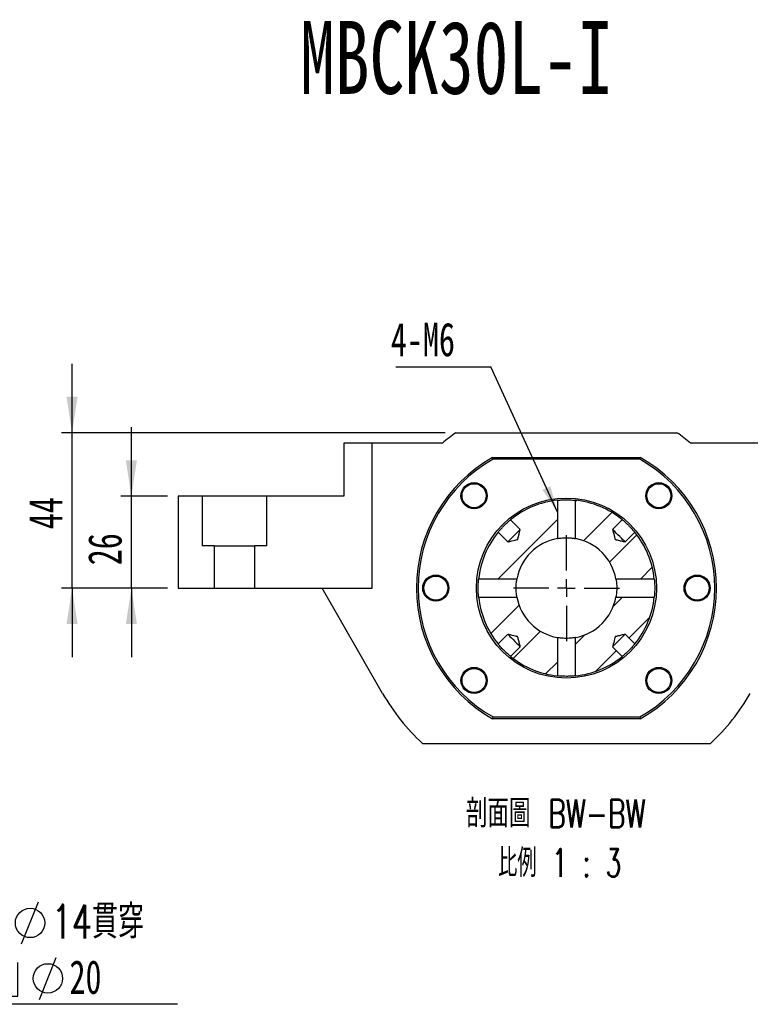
# Paper-space layout 'MBCK30L-I' of a CAD drawing. Header units: millimetres. Extents: x 19 to 332, y 6 to 190.
# Tile 3 of 5: x 101 to 170, y 97 to 190. Entities that reach past the tile are written whole.
import ezdxf

# ---------------------------------------------------------------- set-up
doc = ezdxf.new("R2010")
doc.units = ezdxf.units.MM
doc.layers.add('圖層0', color=7, linetype='Continuous')
doc.styles.add('SLDTEXTSTYLE0', font='TXT', dxfattribs={"width": 0.7})
doc.styles.add('SLDTEXTSTYLE1', font='TXT', dxfattribs={"width": 0.7, "bigfont": 'bigfont'})
doc.styles.add('SLDTEXTSTYLE3', font='TXT', dxfattribs={"width": 0.633333})
doc.styles.add('SLDTEXTSTYLE4', font='TXT', dxfattribs={"width": 0.625, "bigfont": 'bigfont'})
doc.dimstyles.new('SLDDIMSTYLE1', dxfattribs={"dimtxt": 0.18, "dimasz": 2.5, "dimexe": 0, "dimexo": 0.0625, "dimgap": 0, "dimtad": 0, "dimtih": 1, "dimtoh": 1, "dimdec": 0, "dimrnd": 1e-09, "dimzin": 0, "dimdsep": 46, "dimtxsty": 'Standard', "dimsah": 1, "dimcen": 0.09, "dimadec": 0, "dimazin": 0, "dimtfac": 2.5, "dimtdec": 0, "dimtofl": 0, "dimtmove": 0, "dimatfit": 3, "dimfxl": 0, "dimfrac": 2, "dimtolj": 1, "dimtzin": 0, "dimarcsym": 0})
doc.dimstyles.new('SLDDIMSTYLE4', dxfattribs={"dimtxt": 3.389974, "dimasz": 2.5, "dimexe": 0, "dimexo": 0.0625, "dimgap": 0.847493, "dimtad": 1, "dimlfac": 3, "dimrnd": 1e-09, "dimzin": 12, "dimdsep": 46, "dimtxsty": 'SLDTEXTSTYLE0', "dimsah": 1, "dimcen": 0.09, "dimadec": 0, "dimazin": 3, "dimtfac": 1, "dimtmove": 0, "dimatfit": 0, "dimfxl": 0, "dimfrac": 2, "dimtolj": 1, "dimtzin": 12, "dimarcsym": 0})

# ---------------------------------------------------------------- blocks, each defined once
blk = doc.blocks.new('SW_SYMBOL_HOLE_DIAM')
at = {"layer": '圖層0', "color": 0}
blk.add_line((300, 0), (700, 1000), dxfattribs=at)
blk.add_circle((500, 500), 350, dxfattribs=at)
blk = doc.blocks.new('SW_SYMBOL_HOLE_SPOT')
at = {"layer": '圖層0', "color": 0}
for p, q in [((0, 875), (0, 75)), ((1600, 75), (1600, 875)), ((0, 75), (1600, 75))]:
    blk.add_line(p, q, dxfattribs=at)
blk = doc.blocks.new('SW_NOTE_11')
at = {"layer": '圖層0', "color": 0}
blk.add_line((21.858, 0), (0, 0), dxfattribs=at)
at = {"layer": '圖層0', "color": 0, "xscale": 0.003964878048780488, "yscale": 0.003964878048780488, "zscale": 0.003964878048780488}
for name, p in [('SW_SYMBOL_HOLE_DIAM', (5.957, 5.698)), ('SW_SYMBOL_HOLE_SPOT', (0.442, 0.465)), ('SW_SYMBOL_HOLE_DIAM', (7.639, 0.465))]:
    blk.add_blockref(name, p, dxfattribs=at)
at = {"layer": '圖層0', "color": 0, "char_height": 3.175, "attachment_point": 1}
for s, insert, style in [('6 -', (0.442, 9.396), 'SLDTEXTSTYLE3'), ('14\\M+18AD1\\M+190FA', (9.979, 9.396), 'SLDTEXTSTYLE1'), ('20', (11.66, 4.163), 'SLDTEXTSTYLE0')]:
    blk.add_mtext(s, dxfattribs=dict(at, insert=insert, style=style))
blk = doc.blocks.new('_D_43')
at = {"layer": '圖層0', "color": 7}
for p, q in [((111.533, 144.95), (111.533, 151.469)), ((114.936, 144.95), (110.533, 144.95)), ((111.533, 136.283), (111.533, 144.95)), ((114.936, 136.283), (110.533, 136.283)), ((111.533, 136.283), (111.533, 129.764))]:
    blk.add_line(p, q, dxfattribs=at)
for points in [[(111.533, 144.95), (112.055, 148.34), (111.012, 148.34)], [(111.533, 136.283), (111.012, 132.893), (112.055, 132.893)]]:
    blk.add_solid(points, dxfattribs=at)
at = {"layer": '圖層0', "color": 7, "insert": (107.44, 138.435), "char_height": 3.175, "attachment_point": 1, "rotation": 90, "style": 'SLDTEXTSTYLE0'}
blk.add_mtext('26', dxfattribs=at)
blk = doc.blocks.new('_D_44')
at = {"layer": '圖層0', "color": 7}
for p, q in [((105.936, 150.95), (105.936, 157.469)), ((141.168, 150.95), (104.936, 150.95)), ((105.936, 136.283), (105.936, 150.95)), ((114.936, 136.283), (104.936, 136.283)), ((105.936, 136.283), (105.936, 129.764))]:
    blk.add_line(p, q, dxfattribs=at)
for points in [[(105.936, 150.95), (106.458, 154.34), (105.415, 154.34)], [(105.936, 136.283), (105.415, 132.893), (106.458, 132.893)]]:
    blk.add_solid(points, dxfattribs=at)
at = {"layer": '圖層0', "color": 7, "insert": (101.843, 141.843), "char_height": 3.175, "attachment_point": 1, "rotation": 90, "style": 'SLDTEXTSTYLE0'}
blk.add_mtext('44', dxfattribs=at)
blk = doc.blocks.new('SW_NOTE_12')
at = {"layer": '圖層0', "color": 0, "char_height": 2.64583, "attachment_point": 2}
for s, insert, style in [('\\M+19655\\M+196CA\\M+19AA4 BW-BW', (10.625, 3.411), 'SLDTEXTSTYLE1'), ('\\M+194E4\\M+197E1 1 : 3', (10.987, -1.257), 'SLDTEXTSTYLE4')]:
    blk.add_mtext(s, dxfattribs=dict(at, insert=insert, style=style))
blk = doc.blocks.new('SW_NOTE_13')
at = {"layer": '圖層0', "color": 0}
blk.add_line((-8.957, 0), (0, 0), dxfattribs=at)
at = {"layer": '圖層0', "color": 0, "insert": (-9.426, 4.163), "char_height": 3.175, "attachment_point": 1, "style": 'SLDTEXTSTYLE0'}
blk.add_mtext('4-M6', dxfattribs=at)
blk = doc.blocks.new('SW_CENTERMARKSYMBOL_25')
at = {"layer": '圖層0', "color": 0}
for p, q in [((0, 1.667), (0, 5)), ((-1.667, 0), (-5, 0)), ((0, 0), (-0.833, 0)), ((0, 0), (0, 0.833)), ((0, 0), (0, -0.833)), ((0, 0), (0.833, 0)), ((1.667, 0), (5, 0)), ((0, -1.667), (0, -5))]:
    blk.add_line(p, q, dxfattribs=at)

psp = doc.layouts.new('MBCK30L-I')

# ---------------------------------------------------------------- hatches: boundary and pattern name
at = {"linetype": 'Continuous', "lineweight": 18}
h = psp.add_hatch(dxfattribs=at)
h.set_pattern_fill('ANSI31', style=0)
edge = h.paths.add_edge_path(flags=0)
edge.add_spline(control_points=[(148.2424, 141.8223), (148.1684, 141.5254), (148.0944, 141.2286), (148.0204, 140.9317), (148.0183, 140.9232), (148.0162, 140.9147), (148.0141, 140.9062), (148.013, 140.9018), (148.0119, 140.8974), (148.0108, 140.8931), (148.0102, 140.8908), (148.0096, 140.8885), (148.0091, 140.8862), (148.0088, 140.8851), (148.0085, 140.8839), (148.0082, 140.8827), (148.008, 140.8821), (148.0078, 140.8815), (148.0077, 140.8809), (148.0076, 140.8806), (148.0075, 140.8802), (148.0074, 140.8799), (148.0073, 140.8798), (148.0072, 140.8796), (148.0071, 140.8794), (148.0071, 140.8793), (148.007, 140.8792), (148.0069, 140.8791), (148.0067, 140.879), (148.0065, 140.8789), (148.0063, 140.8789), (148.0055, 140.8785), (148.0046, 140.8783), (148.0037, 140.8781), (148.0001, 140.8772), (147.9965, 140.8763), (147.9929, 140.8754), (147.9785, 140.8718), (147.9642, 140.8682), (147.9498, 140.8646), (147.8924, 140.8503), (147.8349, 140.836), (147.7775, 140.8217), (147.5478, 140.7644), (147.318, 140.7071), (147.0883, 140.6498), (147.0802, 140.6478), (147.072, 140.6458), (147.0639, 140.6438)], knot_values=[0.0094106, 0.0094106, 0.0094106, 0.0094106, 0.012164, 0.012164, 0.012164, 0.0122429, 0.0122429, 0.0122429, 0.0122836, 0.0122836, 0.0122836, 0.0123047, 0.0123047, 0.0123047, 0.0123156, 0.0123156, 0.0123156, 0.0123213, 0.0123213, 0.0123213, 0.0123243, 0.0123243, 0.0123243, 0.012326, 0.012326, 0.012326, 0.0123272, 0.0123272, 0.0123272, 0.012329, 0.012329, 0.012329, 0.0123374, 0.0123374, 0.0123374, 0.0123708, 0.0123708, 0.0123708, 0.0125046, 0.0125046, 0.0125046, 0.0130397, 0.0130397, 0.0130397, 0.0151801, 0.0151801, 0.0151801, 0.0152556, 0.0152556, 0.0152556, 0.0152556], weights=[1, 1, 1, 1, 1, 1, 1, 1, 1, 1, 1, 1, 1, 1, 1, 1, 1, 1, 1, 1, 1, 1, 1, 1, 1, 1, 1, 1, 1, 1, 1, 1, 1, 1, 1, 1, 1, 1, 1, 1, 1, 1, 1, 1, 1, 1, 1, 1, 1], degree=3, periodic=0)
edge.add_line((147.0639, 140.6438), (146.1507, 141.557))
edge.add_arc((152.6029, 136.2833), 8.3333, 140.739169, 174.145651)
edge.add_line((144.3131, 137.1333), (147.9296, 137.1333))
edge.add_arc((152.6029, 136.2833), 4.75, 100.30845, 169.69155, ccw=False)
edge.add_line((151.7529, 140.9566), (151.7529, 144.5731))
edge.add_arc((152.6029, 136.2833), 8.3333, 95.854349, 129.260831)
edge.add_line((147.3292, 142.7355), (148.2424, 141.8223))
h = psp.add_hatch(dxfattribs=at)
h.set_pattern_fill('ANSI31', style=0)
edge = h.paths.add_edge_path(flags=0)
edge.add_spline(control_points=[(158.1419, 140.6438), (158.0842, 140.6582), (158.0264, 140.6726), (157.9687, 140.687), (157.8446, 140.7179), (157.7206, 140.7488), (157.5966, 140.7797), (157.5325, 140.7957), (157.4684, 140.8117), (157.4043, 140.8277), (157.3712, 140.8359), (157.3381, 140.8442), (157.3049, 140.8525), (157.2878, 140.8567), (157.2707, 140.861), (157.2536, 140.8653), (157.2447, 140.8675), (157.2359, 140.8697), (157.227, 140.8719), (157.2224, 140.873), (157.2179, 140.8742), (157.2133, 140.8753), (157.2109, 140.8759), (157.2086, 140.8765), (157.2062, 140.8771), (157.205, 140.8774), (157.2038, 140.8777), (157.2025, 140.878), (157.2019, 140.8782), (157.2013, 140.8783), (157.2006, 140.8785), (157.2003, 140.8786), (157.2, 140.8787), (157.1996, 140.8788), (157.1995, 140.8789), (157.1993, 140.879), (157.1991, 140.8791), (157.199, 140.8791), (157.1989, 140.8792), (157.1988, 140.8793), (157.1987, 140.8795), (157.1986, 140.8796), (157.1985, 140.8798), (157.1982, 140.8806), (157.198, 140.8815), (157.1978, 140.8823), (157.197, 140.8856), (157.1962, 140.8889), (157.1953, 140.8922), (157.192, 140.9055), (157.1887, 140.9187), (157.1854, 140.932), (157.1722, 140.9849), (157.159, 141.0379), (157.1458, 141.0909), (157.0929, 141.3029), (157.0401, 141.5148), (156.9872, 141.7268), (156.9793, 141.7586), (156.9714, 141.7904), (156.9634, 141.8223)], knot_values=[0.001662, 0.001662, 0.001662, 0.001662, 0.0021977, 0.0021977, 0.0021977, 0.0033481, 0.0033481, 0.0033481, 0.0039427, 0.0039427, 0.0039427, 0.0042499, 0.0042499, 0.0042499, 0.0044087, 0.0044087, 0.0044087, 0.0044908, 0.0044908, 0.0044908, 0.0045332, 0.0045332, 0.0045332, 0.0045552, 0.0045552, 0.0045552, 0.0045665, 0.0045665, 0.0045665, 0.0045724, 0.0045724, 0.0045724, 0.0045755, 0.0045755, 0.0045755, 0.0045773, 0.0045773, 0.0045773, 0.0045785, 0.0045785, 0.0045785, 0.0045802, 0.0045802, 0.0045802, 0.004588, 0.004588, 0.004588, 0.0046188, 0.0046188, 0.0046188, 0.0047422, 0.0047422, 0.0047422, 0.005236, 0.005236, 0.005236, 0.0072108, 0.0072108, 0.0072108, 0.0075074, 0.0075074, 0.0075074, 0.0075074], weights=[1, 1, 1, 1, 1, 1, 1, 1, 1, 1, 1, 1, 1, 1, 1, 1, 1, 1, 1, 1, 1, 1, 1, 1, 1, 1, 1, 1, 1, 1, 1, 1, 1, 1, 1, 1, 1, 1, 1, 1, 1, 1, 1, 1, 1, 1, 1, 1, 1, 1, 1, 1, 1, 1, 1, 1, 1, 1, 1, 1, 1], degree=3, periodic=0)
edge.add_line((156.9634, 141.8223), (157.8767, 142.7355))
edge.add_arc((152.6029, 136.2833), 8.3333, 50.739169, 84.145651)
edge.add_line((153.4529, 144.5731), (153.4529, 140.9566))
edge.add_arc((152.6029, 136.2833), 4.75, 10.30845, 79.69155, ccw=False)
edge.add_line((157.2763, 137.1333), (160.8928, 137.1333))
edge.add_arc((152.6029, 136.2833), 8.3333, 5.854349, 39.260831)
edge.add_line((159.0552, 141.557), (158.1419, 140.6438))
h = psp.add_hatch(dxfattribs=at)
h.set_pattern_fill('ANSI31', style=0)
edge = h.paths.add_edge_path(flags=0)
edge.add_line((148.2424, 130.7443), (147.3292, 129.831))
edge.add_arc((152.6029, 136.2833), 8.3333, 230.739169, 264.145651)
edge.add_line((151.7529, 127.9934), (151.7529, 131.6099))
edge.add_arc((152.6029, 136.2833), 4.75, 190.30845, 259.69155, ccw=False)
edge.add_line((147.9296, 135.4333), (144.3131, 135.4333))
edge.add_arc((152.6029, 136.2833), 8.3333, 185.854349, 219.260831)
edge.add_line((146.1507, 131.0095), (147.0639, 131.9228))
edge.add_spline(control_points=[(147.0639, 131.9228), (147.0958, 131.9148), (147.1276, 131.9069), (147.1594, 131.899), (147.3714, 131.8461), (147.5833, 131.7933), (147.7953, 131.7404), (147.8483, 131.7272), (147.9013, 131.714), (147.9542, 131.7008), (147.9675, 131.6975), (147.9807, 131.6942), (147.994, 131.6909), (147.9973, 131.6901), (148.0006, 131.6892), (148.0039, 131.6884), (148.0047, 131.6882), (148.0056, 131.688), (148.0064, 131.6877), (148.0066, 131.6876), (148.0067, 131.6875), (148.0069, 131.6874), (148.007, 131.6873), (148.0071, 131.6872), (148.0072, 131.6871), (148.0073, 131.6869), (148.0073, 131.6867), (148.0074, 131.6866), (148.0075, 131.6862), (148.0076, 131.6859), (148.0077, 131.6856), (148.0079, 131.6849), (148.008, 131.6843), (148.0082, 131.6837), (148.0085, 131.6824), (148.0088, 131.6812), (148.0091, 131.68), (148.0097, 131.6776), (148.0103, 131.6753), (148.0109, 131.6729), (148.012, 131.6683), (148.0132, 131.6638), (148.0143, 131.6592), (148.0165, 131.6503), (148.0187, 131.6415), (148.0209, 131.6326), (148.0252, 131.6155), (148.0295, 131.5984), (148.0338, 131.5813), (148.042, 131.5482), (148.0503, 131.515), (148.0585, 131.4819), (148.0745, 131.4178), (148.0905, 131.3537), (148.1065, 131.2896), (148.1374, 131.1656), (148.1683, 131.0416), (148.1992, 130.9175), (148.2136, 130.8598), (148.228, 130.802), (148.2424, 130.7443)], knot_values=[0.0075688, 0.0075688, 0.0075688, 0.0075688, 0.007864, 0.007864, 0.007864, 0.00983, 0.00983, 0.00983, 0.0103215, 0.0103215, 0.0103215, 0.0104444, 0.0104444, 0.0104444, 0.0104751, 0.0104751, 0.0104751, 0.0104828, 0.0104828, 0.0104828, 0.0104845, 0.0104845, 0.0104845, 0.0104857, 0.0104857, 0.0104857, 0.0104874, 0.0104874, 0.0104874, 0.0104905, 0.0104905, 0.0104905, 0.0104964, 0.0104964, 0.0104964, 0.0105077, 0.0105077, 0.0105077, 0.0105296, 0.0105296, 0.0105296, 0.0105718, 0.0105718, 0.0105718, 0.0106535, 0.0106535, 0.0106535, 0.0108116, 0.0108116, 0.0108116, 0.0111175, 0.0111175, 0.0111175, 0.0117093, 0.0117093, 0.0117093, 0.0128546, 0.0128546, 0.0128546, 0.0133879, 0.0133879, 0.0133879, 0.0133879], weights=[1, 1, 1, 1, 1, 1, 1, 1, 1, 1, 1, 1, 1, 1, 1, 1, 1, 1, 1, 1, 1, 1, 1, 1, 1, 1, 1, 1, 1, 1, 1, 1, 1, 1, 1, 1, 1, 1, 1, 1, 1, 1, 1, 1, 1, 1, 1, 1, 1, 1, 1, 1, 1, 1, 1, 1, 1, 1, 1, 1, 1], degree=3, periodic=0)
h = psp.add_hatch(dxfattribs=at)
h.set_pattern_fill('ANSI31', style=0)
edge = h.paths.add_edge_path(flags=0)
edge.add_line((157.8767, 129.831), (156.9634, 130.7443))
edge.add_spline(control_points=[(156.9634, 130.7443), (156.9714, 130.7761), (156.9793, 130.8079), (156.9872, 130.8397), (157.0401, 131.0517), (157.0929, 131.2637), (157.1458, 131.4756), (157.159, 131.5286), (157.1722, 131.5816), (157.1854, 131.6346), (157.1887, 131.6478), (157.192, 131.6611), (157.1953, 131.6743), (157.1962, 131.6776), (157.197, 131.6809), (157.1978, 131.6842), (157.198, 131.6851), (157.1982, 131.6859), (157.1985, 131.6867), (157.1986, 131.6869), (157.1987, 131.6871), (157.1988, 131.6872), (157.1989, 131.6873), (157.199, 131.6874), (157.1991, 131.6875), (157.1993, 131.6876), (157.1995, 131.6877), (157.1996, 131.6877), (157.2, 131.6878), (157.2003, 131.6879), (157.2006, 131.688), (157.2013, 131.6882), (157.2019, 131.6884), (157.2025, 131.6885), (157.2038, 131.6888), (157.205, 131.6891), (157.2062, 131.6895), (157.2086, 131.69), (157.2109, 131.6906), (157.2133, 131.6912), (157.2179, 131.6924), (157.2224, 131.6935), (157.227, 131.6947), (157.2359, 131.6969), (157.2447, 131.6991), (157.2536, 131.7013), (157.2707, 131.7055), (157.2878, 131.7098), (157.3049, 131.7141), (157.3381, 131.7223), (157.3712, 131.7306), (157.4043, 131.7389), (157.4684, 131.7548), (157.5325, 131.7708), (157.5966, 131.7868), (157.7206, 131.8177), (157.8446, 131.8487), (157.9687, 131.8796), (158.0264, 131.894), (158.0842, 131.9084), (158.1419, 131.9228)], knot_values=[0.0075688, 0.0075688, 0.0075688, 0.0075688, 0.007864, 0.007864, 0.007864, 0.00983, 0.00983, 0.00983, 0.0103215, 0.0103215, 0.0103215, 0.0104444, 0.0104444, 0.0104444, 0.0104751, 0.0104751, 0.0104751, 0.0104828, 0.0104828, 0.0104828, 0.0104845, 0.0104845, 0.0104845, 0.0104857, 0.0104857, 0.0104857, 0.0104874, 0.0104874, 0.0104874, 0.0104905, 0.0104905, 0.0104905, 0.0104964, 0.0104964, 0.0104964, 0.0105077, 0.0105077, 0.0105077, 0.0105296, 0.0105296, 0.0105296, 0.0105718, 0.0105718, 0.0105718, 0.0106535, 0.0106535, 0.0106535, 0.0108116, 0.0108116, 0.0108116, 0.0111175, 0.0111175, 0.0111175, 0.0117093, 0.0117093, 0.0117093, 0.0128546, 0.0128546, 0.0128546, 0.0133879, 0.0133879, 0.0133879, 0.0133879], weights=[1, 1, 1, 1, 1, 1, 1, 1, 1, 1, 1, 1, 1, 1, 1, 1, 1, 1, 1, 1, 1, 1, 1, 1, 1, 1, 1, 1, 1, 1, 1, 1, 1, 1, 1, 1, 1, 1, 1, 1, 1, 1, 1, 1, 1, 1, 1, 1, 1, 1, 1, 1, 1, 1, 1, 1, 1, 1, 1, 1, 1], degree=3, periodic=0)
edge.add_line((158.1419, 131.9228), (159.0552, 131.0095))
edge.add_arc((152.6029, 136.2833), 8.3333, 320.739169, 354.145651)
edge.add_line((160.8928, 135.4333), (157.2763, 135.4333))
edge.add_arc((152.6029, 136.2833), 4.75, 280.30845, 349.69155, ccw=False)
edge.add_line((153.4529, 131.6099), (153.4529, 127.9934))
edge.add_arc((152.6029, 136.2833), 8.3333, 275.854349, 309.260831)

# ---------------------------------------------------------------- linework, layer by layer
at = {"color": 7, "linetype": 'Continuous', "lineweight": 25}
for p, q in [((142.168, 150.9499), (163.0379, 150.9499)), ((131.6029, 149.9499), (131.6029, 144.9499)), ((134.2696, 149.9499), (131.6029, 149.9499)), ((134.2696, 136.2833), (134.2696, 149.9499)), ((140.8888, 149.9499), (134.2696, 149.9499)), ((170.9363, 149.9499), (164.3171, 149.9499)), ((145.6328, 148.6166), (145.6767, 148.4499)), ((145.6328, 148.6166), (159.5731, 148.6166)), ((159.5291, 148.4499), (145.6767, 148.4499)), ((159.5291, 148.4499), (159.5731, 148.6166)), ((115.9363, 144.9499), (115.9363, 136.2833)), ((118.2143, 144.9499), (115.9363, 144.9499)), ((118.2143, 144.9499), (118.2143, 140.2833)), ((124.3249, 144.9499), (118.2143, 144.9499)), ((124.3249, 140.2833), (124.3249, 144.9499)), ((131.6029, 144.9499), (124.3249, 144.9499)), ((151.7529, 144.5731), (151.7529, 140.9566)), ((153.4529, 140.9566), (153.4529, 144.5731)), ((148.2424, 141.8223), (147.3292, 142.7355)), ((157.8767, 142.7355), (156.9634, 141.8223)), ((146.1507, 141.557), (147.0639, 140.6438)), ((158.1419, 140.6438), (159.0552, 141.557)), ((119.3543, 140.2833), (118.2143, 140.2833)), ((119.3543, 140.2833), (119.3543, 136.2833)), ((119.3543, 140.2833), (123.1849, 140.2833)), ((123.1849, 136.2833), (123.1849, 140.2833)), ((124.3249, 140.2833), (123.1849, 140.2833)), ((147.9296, 137.1333), (144.3131, 137.1333)), ((160.8928, 137.1333), (157.2763, 137.1333)), ((115.9363, 136.2833), (119.3543, 136.2833)), ((119.3543, 136.2833), (123.1849, 136.2833)), ((123.1849, 136.2833), (134.2696, 136.2833)), ((135.2471, 126.3447), (129.5559, 136.2833)), ((144.3131, 135.4333), (147.9296, 135.4333)), ((157.2763, 135.4333), (160.8928, 135.4333)), ((147.0639, 131.9228), (146.1507, 131.0095)), ((151.7529, 131.6099), (151.7529, 127.9934)), ((153.4529, 127.9934), (153.4529, 131.6099)), ((159.0552, 131.0095), (158.1419, 131.9228)), ((147.3292, 129.831), (148.2424, 130.7443)), ((156.9634, 130.7443), (157.8767, 129.831)), ((145.6328, 123.9499), (145.6767, 124.1166)), ((159.5731, 123.9499), (145.6328, 123.9499)), ((145.6767, 124.1166), (159.5291, 124.1166)), ((159.5291, 124.1166), (159.5731, 123.9499)), ((139.0056, 121.6166), (166.2003, 121.6166))]:
    psp.add_line(p, q, dxfattribs=at)
at = {"color": 7, "linetype": 'Continuous', "lineweight": 25, "flags": 128}
for points in [[(148.2424, 141.8223), (148.2185, 141.7983), (148.1487, 141.7286), (148.0389, 141.6187), (147.8979, 141.4777), (147.737, 141.3168), (147.5694, 141.1492), (147.4085, 140.9883), (147.2675, 140.8473), (147.1576, 140.7375), (147.0879, 140.6677), (147.0639, 140.6438)], [(158.1419, 140.6438), (158.118, 140.6677), (158.0482, 140.7375), (157.9384, 140.8473), (157.7974, 140.9883), (157.6365, 141.1492), (157.4689, 141.3168), (157.308, 141.4777), (157.167, 141.6187), (157.0571, 141.7286), (156.9874, 141.7983), (156.9634, 141.8223)], [(147.0639, 131.9228), (147.0879, 131.8988), (147.1576, 131.8291), (147.2675, 131.7192), (147.4085, 131.5782), (147.5694, 131.4173), (147.737, 131.2497), (147.8979, 131.0888), (148.0389, 130.9478), (148.1487, 130.838), (148.2185, 130.7682), (148.2424, 130.7443)], [(156.9634, 130.7443), (156.9874, 130.7682), (157.0571, 130.838), (157.167, 130.9478), (157.308, 131.0888), (157.4689, 131.2497), (157.6365, 131.4173), (157.7974, 131.5782), (157.9384, 131.7192), (158.0482, 131.8291), (158.118, 131.8988), (158.1419, 131.9228)]]:
    psp.add_lwpolyline(points, dxfattribs=at)
at = {"color": 7, "linetype": 'Continuous', "lineweight": 25}
for centre, radius in [((143.882, 145.0043), 1.2333), ((143.882, 145.0043), 1.1333), ((161.3239, 145.0043), 1.2333), ((161.3239, 145.0043), 1.1333), ((152.6029, 136.2833), 8.5), ((140.2696, 136.2833), 1.2333), ((140.2696, 136.2833), 1.1333), ((164.9363, 136.2833), 1.2333), ((164.9363, 136.2833), 1.1333), ((143.882, 127.5623), 1.2333), ((143.882, 127.5623), 1.1333), ((161.3239, 127.5623), 1.2333), ((161.3239, 127.5623), 1.1333)]:
    psp.add_circle(centre, radius, dxfattribs=at)
for radius, start, end in [(18, 125.430945, 130.601061), (18, 49.398939, 54.569055), (14.1667, 119.472932, 240.527068), (14, 119.651845, 240.348155), (14, 299.651845, 60.348155), (14.1667, 299.472932, 60.527068), (8.3333, 95.854349, 129.260831), (8.3333, 50.739169, 84.145651), (8.3333, 140.739169, 174.145651), (8.3333, 5.854349, 39.260831), (4.75, 100.30845, 169.69155), (4.75, 10.30845, 79.69155), (8.3333, 185.854349, 219.260831), (4.75, 190.30845, 259.69155), (4.75, 280.30845, 349.69155), (8.3333, 320.739169, 354.145651), (8.3333, 230.739169, 264.145651), (8.3333, 275.854349, 309.260831), (20, 209.797016, 227.166572), (20, 312.833428, 330.202984)]:
    psp.add_arc((152.6029, 136.2833), radius, start, end, dxfattribs=at)
for points, knots in [([(151.7529, 144.5731), (151.7541, 144.5733), (151.7586, 144.5737), (151.8234, 144.5804), (151.9904, 144.5949), (152.2276, 144.6095), (152.5071, 144.6177), (152.7969, 144.616), (153.0648, 144.605), (153.2795, 144.5898), (153.4249, 144.5761), (153.4436, 144.5741), (153.4529, 144.5731)], [0, 0, 0, 0, 0.036041, 0.1428703, 0.2499027, 0.3574247, 0.4649607, 0.5720157, 0.6788454, 0.7860504, 0.8936518, 1, 1, 1, 1]), ([(146.1507, 141.557), (146.1534, 141.5603), (146.1601, 141.5685), (146.2246, 141.6469), (146.3475, 141.7906), (146.5153, 141.9763), (146.7107, 142.1784), (146.9123, 142.3731), (147.0971, 142.54), (147.2405, 142.6627), (147.318, 142.7264), (147.326, 142.733), (147.3292, 142.7355)], [0, 0, 0, 0, 0.0719496, 0.1787761, 0.2859668, 0.3935414, 0.5009186, 0.6078294, 0.7147285, 0.8220869, 0.9296664, 1, 1, 1, 1]), ([(157.8767, 142.7355), (157.88, 142.7328), (157.8882, 142.7262), (157.9666, 142.6616), (158.1103, 142.5387), (158.2959, 142.3709), (158.4981, 142.1755), (158.6927, 141.9739), (158.8597, 141.7891), (158.9823, 141.6457), (159.0461, 141.5682), (159.0526, 141.5602), (159.0552, 141.557)], [0, 0, 0, 0, 0.0719496, 0.1787761, 0.2859668, 0.3935414, 0.5009186, 0.6078294, 0.7147285, 0.8220869, 0.9296664, 1, 1, 1, 1]), ([(147.0639, 140.6438), (147.072, 140.6458), (147.3099, 140.7051), (147.6052, 140.7784), (147.9067, 140.8541), (147.9821, 140.8726), (148.001, 140.8775), (148.0057, 140.8786), (148.0068, 140.8791), (148.0072, 140.8795), (148.0074, 140.8801), (148.0078, 140.8812), (148.0083, 140.8833), (148.0093, 140.8873), (148.0113, 140.8952), (148.0151, 140.9103), (148.0923, 141.2201), (148.1684, 141.5254), (148.2424, 141.8223)], [0, 0, 0, 0, 0.0128939, 0.3782892, 0.4696381, 0.4924752, 0.4981846, 0.4996174, 0.4999203, 0.5001289, 0.5004152, 0.5009298, 0.5019028, 0.5037735, 0.5073873, 0.5143767, 0.527899, 1, 1, 1, 1]), ([(156.9634, 141.8223), (156.9714, 141.7904), (157.0322, 141.5467), (157.1058, 141.2498), (157.1757, 140.9717), (157.1927, 140.9021), (157.1973, 140.8848), (157.1983, 140.8804), (157.1988, 140.8793), (157.1992, 140.879), (157.1998, 140.8788), (157.2009, 140.8784), (157.2031, 140.8779), (157.2073, 140.8768), (157.2155, 140.8748), (157.2313, 140.8708), (157.2618, 140.8632), (157.3209, 140.8485), (157.4353, 140.82), (157.6565, 140.7648), (157.9024, 140.7035), (158.0842, 140.6582), (158.1419, 140.6438)], [0, 0, 0, 0, 0.0506169, 0.3877123, 0.4719863, 0.4930546, 0.4983219, 0.4996447, 0.4999329, 0.5001425, 0.5004382, 0.5009724, 0.5019844, 0.5039309, 0.5076917, 0.5149654, 0.5290381, 0.5562667, 0.6089519, 0.7108934, 0.9081427, 1, 1, 1, 1]), ([(151.7529, 140.9566), (151.754, 140.9568), (151.7582, 140.9575), (151.8206, 140.9689), (151.984, 140.9942), (152.2185, 141.0201), (152.4971, 141.035), (152.7861, 141.0325), (153.0531, 141.014), (153.2712, 140.9872), (153.4158, 140.9635), (153.4524, 140.9567), (153.4529, 140.9566), (153.4529, 140.9566)], [0, 0, 0, 0, 0.0343691, 0.1399646, 0.2461524, 0.3538572, 0.4616605, 0.5680074, 0.6736191, 0.7803013, 0.8882565, 0.9956994, 1, 1, 1, 1]), ([(144.3131, 135.4333), (144.3131, 135.4333), (144.313, 135.4334), (144.3096, 135.4663), (144.2965, 135.6069), (144.2811, 135.8234), (144.2714, 136.0623), (144.2685, 136.3153), (144.273, 136.5692), (144.2861, 136.8232), (144.3014, 137.0157), (144.3115, 137.1184), (144.3126, 137.129), (144.3131, 137.1333)], [0, 0, 0, 0, 0.0005865, 0.107473, 0.2143466, 0.3217029, 0.4292874, 0.5000028, 0.6070212, 0.7140269, 0.8213778, 0.9289642, 1, 1, 1, 1]), ([(147.9296, 135.4333), (147.928, 135.4417), (147.9248, 135.459), (147.9018, 135.5963), (147.8749, 135.8057), (147.8566, 136.0486), (147.8508, 136.3083), (147.8588, 136.5675), (147.8816, 136.8204), (147.9085, 137.0133), (147.9268, 137.1179), (147.9288, 137.1289), (147.9296, 137.1333)], [0, 0, 0, 0, 0.1011562, 0.2068793, 0.3140571, 0.4220479, 0.5000185, 0.6062524, 0.7124467, 0.8196793, 0.9276646, 1, 1, 1, 1]), ([(157.2763, 137.1333), (157.2765, 137.1322), (157.2772, 137.128), (157.2886, 137.0656), (157.3139, 136.9022), (157.3398, 136.6677), (157.3547, 136.3891), (157.3522, 136.1001), (157.3337, 135.8331), (157.3069, 135.615), (157.2832, 135.4704), (157.2764, 135.4338), (157.2763, 135.4333), (157.2763, 135.4333)], [0, 0, 0, 0, 0.0343691, 0.1399646, 0.2461524, 0.3538572, 0.4616605, 0.5680074, 0.6736191, 0.7803013, 0.8882565, 0.9956994, 1, 1, 1, 1]), ([(160.8928, 137.1333), (160.8929, 137.1321), (160.8934, 137.1276), (160.9, 137.0628), (160.9146, 136.8958), (160.9292, 136.6587), (160.9374, 136.3791), (160.9356, 136.0893), (160.9247, 135.8214), (160.9094, 135.6067), (160.8958, 135.4613), (160.8938, 135.4426), (160.8928, 135.4333)], [0, 0, 0, 0, 0.036041, 0.1428703, 0.2499027, 0.3574247, 0.4649607, 0.5720157, 0.6788454, 0.7860504, 0.8936518, 1, 1, 1, 1]), ([(148.2424, 130.7443), (148.228, 130.802), (148.1827, 130.9838), (148.1214, 131.2297), (148.0663, 131.4509), (148.0377, 131.5653), (148.023, 131.6244), (148.0154, 131.6549), (148.0115, 131.6707), (148.0094, 131.6789), (148.0083, 131.6831), (148.0078, 131.6853), (148.0075, 131.6864), (148.0072, 131.6871), (148.0069, 131.6875), (148.0058, 131.6879), (148.0014, 131.6889), (147.9841, 131.6935), (147.9145, 131.7105), (147.6364, 131.7804), (147.3395, 131.854), (147.0958, 131.9148), (147.0639, 131.9228)], [0, 0, 0, 0, 0.0918576, 0.2891068, 0.3910483, 0.4437334, 0.4709621, 0.4850347, 0.4923085, 0.4960692, 0.4980158, 0.4990277, 0.4995619, 0.4998576, 0.5000673, 0.5003554, 0.5016782, 0.5069455, 0.5280139, 0.6122878, 0.9493831, 1, 1, 1, 1]), ([(153.4529, 131.6099), (153.4519, 131.6098), (153.4477, 131.609), (153.3853, 131.5976), (153.2219, 131.5723), (152.9874, 131.5464), (152.7088, 131.5315), (152.4198, 131.534), (152.1528, 131.5525), (151.9347, 131.5793), (151.79, 131.603), (151.7535, 131.6098), (151.753, 131.6099), (151.7529, 131.6099)], [0, 0, 0, 0, 0.0343691, 0.1399646, 0.2461524, 0.3538572, 0.4616605, 0.5680074, 0.6736191, 0.7803013, 0.8882565, 0.9956994, 1, 1, 1, 1]), ([(158.1419, 131.9228), (158.0842, 131.9084), (157.9024, 131.8631), (157.6565, 131.8017), (157.4353, 131.7466), (157.3209, 131.7181), (157.2618, 131.7033), (157.2313, 131.6957), (157.2155, 131.6918), (157.2073, 131.6897), (157.2031, 131.6887), (157.2009, 131.6881), (157.1998, 131.6878), (157.1992, 131.6875), (157.1988, 131.6872), (157.1983, 131.6861), (157.1973, 131.6818), (157.1927, 131.6644), (157.1757, 131.5948), (157.1058, 131.3167), (157.0322, 131.0199), (156.9714, 130.7761), (156.9634, 130.7443)], [0, 0, 0, 0, 0.0918573, 0.2891065, 0.391048, 0.4437331, 0.4709618, 0.4850344, 0.4923082, 0.4960689, 0.4980155, 0.4990274, 0.4995617, 0.4998573, 0.500067, 0.5003551, 0.501678, 0.5069452, 0.5280136, 0.6122875, 0.9493828, 1, 1, 1, 1]), ([(147.3292, 129.831), (147.3259, 129.8337), (147.3177, 129.8404), (147.2393, 129.9049), (147.0956, 130.0278), (146.91, 130.1957), (146.7078, 130.391), (146.5132, 130.5927), (146.3462, 130.7774), (146.2235, 130.9209), (146.1598, 130.9983), (146.1532, 131.0063), (146.1507, 131.0095)], [0, 0, 0, 0, 0.0719496, 0.1787761, 0.2859668, 0.3935414, 0.5009186, 0.6078294, 0.7147285, 0.8220869, 0.9296664, 1, 1, 1, 1]), ([(159.0552, 131.0095), (159.0525, 131.0062), (159.0458, 130.998), (158.9813, 130.9196), (158.8584, 130.7759), (158.6905, 130.5903), (158.4952, 130.3881), (158.2936, 130.1935), (158.1088, 130.0266), (157.9653, 129.9039), (157.8879, 129.8401), (157.8799, 129.8336), (157.8767, 129.831)], [0, 0, 0, 0, 0.0719496, 0.1787761, 0.2859668, 0.3935414, 0.5009186, 0.6078294, 0.7147285, 0.8220869, 0.9296664, 1, 1, 1, 1]), ([(153.4529, 127.9934), (153.4529, 127.9934), (153.4528, 127.9934), (153.4199, 127.9899), (153.2793, 127.9768), (153.0628, 127.9614), (152.824, 127.9517), (152.5709, 127.9488), (152.317, 127.9533), (152.063, 127.9664), (151.8705, 127.9817), (151.7678, 127.9919), (151.7572, 127.993), (151.7529, 127.9934)], [0, 0, 0, 0, 0.0005865, 0.107473, 0.2143466, 0.3217029, 0.4292874, 0.5000028, 0.6070212, 0.7140269, 0.8213778, 0.9289642, 1, 1, 1, 1])]:
    psp.add_open_spline(points, degree=3, knots=knots, dxfattribs=at)

# ---------------------------------------------------------------- block references
at = {"layer": '圖層0', "color": 7}
for name, p in [('SW_NOTE_13', (145.4549, 157.1849)), ('SW_CENTERMARKSYMBOL_25', (152.6029, 136.2833)), ('SW_NOTE_11', (94.0312, 96.9853))]:
    psp.add_blockref(name, p, dxfattribs=at)
at = {"layer": '圖層0'}
psp.add_blockref('SW_NOTE_12', (140.9637, 112.9179), dxfattribs=at)

# ---------------------------------------------------------------- texts
at = {"layer": '圖層0', "color": 7, "insert": (127.4628, 189.8242), "char_height": 6.87917, "attachment_point": 1, "style": 'SLDTEXTSTYLE0'}
psp.add_mtext('MBCK30L-I', dxfattribs=at)

# ---------------------------------------------------------------- dimensions: what is measured, and where the dimension line sits
at = {"layer": '圖層0', "color": 7}
for base, p2, picture, middle in [((105.9363, 150.9499), (142.168, 150.9499), '_D_44', (105.9363, 143.8306)), ((111.5332, 144.9499), (115.9363, 144.9499), '_D_43', (111.5332, 140.4225))]:
    dim = psp.add_linear_dim(base=base, p1=(115.9363, 136.2833), p2=p2, angle=90, dimstyle='SLDDIMSTYLE4', dxfattribs=at)
    dim.commit()
    dim.dimension.update_dxf_attribs({"geometry": picture, "text_midpoint": middle, "dimtype": 160})

# ---------------------------------------------------------------- leaders
psp.add_leader([(151.7529, 143.4596), (145.4549, 157.1849)], dimstyle='SLDDIMSTYLE1', dxfattribs=at)

doc.saveas('drawing.dxf')
